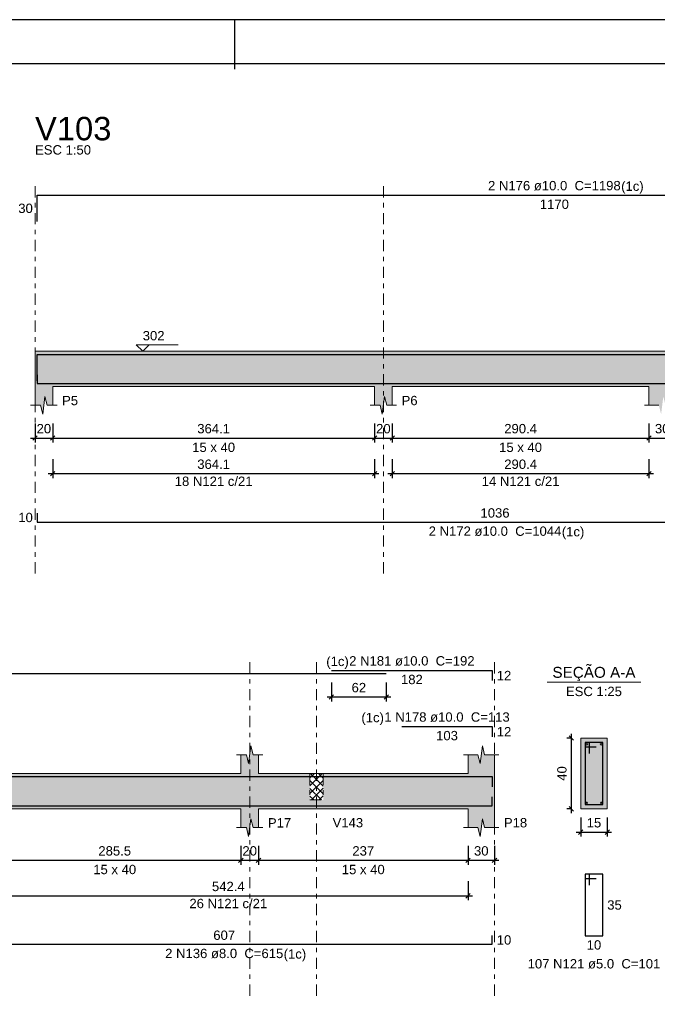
# Model space of a CAD drawing. Header units: millimetres. Extents: x 0 to 119, y 0 to 84.
# Tile 22 of 34: x 40 to 54, y 62 to 84. Entities that reach past the tile are written whole.
import ezdxf

# ---------------------------------------------------------------- set-up
doc = ezdxf.new("R2010")
doc.units = ezdxf.units.MM
doc.header["$MEASUREMENT"] = 0
doc.linetypes.add('DASHDOT', pattern=[2.54, 1.27, -0.635, 0, -0.635])
doc.linetypes.add('NULL', pattern=[0])
doc.layers.get('0').update_dxf_attribs({"lineweight": 18})
for name, color, linetype, lineweight in [('Descrição da armadura', 7, 'Continuous', 0), ('DT-Barras na forma', 2, 'Continuous', 30), ('DT-Barras no corte', 5, 'Continuous', 5), ('DT-Barras rebatidas', 2, 'Continuous', 30), ('DT-Cotas', 9, 'Continuous', 5), ('DT-Forma', 5, 'Continuous', 5), ('DT-Hachura forma vigas', 254, 'Continuous', 5), ('DT-Hachura intersecção vigas', 9, 'Continuous', 5), ('DT-Hachura seção vigas', 254, 'Continuous', 5), ('DT-Pontilhado', 9, 'DASHDOT', 5), ('DT-Textos', 7, 'Continuous', 5), ('DT-Título', 3, 'Continuous', 20), ('Textos armaduras', 7, 'Continuous', 0)]:
    doc.layers.add(name, color=color, linetype=linetype, lineweight=lineweight)
doc.layers.add('SEDUC_MARF', color=1, linetype='Continuous')
doc.layers.add('SEDUC_MARGG', color=7, linetype='Continuous')
doc.styles.add('Arial', font='txt')
doc.dimstyles.new('UM_25.000000', dxfattribs={"dimtxt": 0.18, "dimasz": 0.1, "dimexe": 0.1, "dimexo": 0.2, "dimgap": 0, "dimtad": 1, "dimtih": 1, "dimtoh": 1, "dimdec": 1, "dimlfac": 25, "dimzin": 0, "dimdsep": 46, "dimtxsty": 'Standard', "dimcen": 0.09, "dimdle": 0.1, "dimadec": 1, "dimazin": 2, "dimtfac": 1, "dimtdec": 4, "dimtofl": 0, "dimtmove": 0, "dimatfit": 3, "dimfxl": 1, "dimtolj": 1, "dimarcsym": 0})
doc.dimstyles.new('UM_50.000000', dxfattribs={"dimtxt": 0.18, "dimasz": 0.1, "dimexe": 0.1, "dimexo": 0.2, "dimgap": 0, "dimtad": 1, "dimtih": 1, "dimtoh": 1, "dimdec": 1, "dimlfac": 50, "dimzin": 0, "dimdsep": 46, "dimtxsty": 'Standard', "dimcen": 0.09, "dimdle": 0.1, "dimadec": 1, "dimazin": 2, "dimtfac": 1, "dimtdec": 4, "dimtofl": 0, "dimtmove": 0, "dimatfit": 3, "dimfxl": 1, "dimtolj": 1, "dimarcsym": 0})

# ---------------------------------------------------------------- blocks, each defined once
blk = doc.blocks.new('_Oblique')
at = {"color": 0, "linetype": 'ByBlock', "lineweight": -2}
blk.add_line((-0.5, -0.5), (0.5, 0.5), dxfattribs=at)
blk = doc.blocks.new('*D21')
at = {"layer": 'Defpoints', "color": 0}
for p in [(40.39, 75.161), (40.79, 75.161), (40.79, 74.632)]:
    blk.add_point(p, dxfattribs=at)
at = {"layer": 'DT-Cotas', "color": 0, "lineweight": -2}
for p, q in [((40.39, 74.961), (40.39, 74.532)), ((40.79, 74.961), (40.79, 74.532)), ((40.29, 74.632), (40.89, 74.632))]:
    blk.add_line(p, q, dxfattribs=at)
at = {"layer": 'DT-Cotas', "color": 0, "lineweight": -2, "xscale": 0.1, "yscale": 0.1, "zscale": 0.1, "rotation": 180}
blk.add_blockref('_Oblique', (40.39, 74.632), dxfattribs=at)
at = {"layer": 'DT-Cotas', "color": 0, "lineweight": -2, "xscale": 0.1, "yscale": 0.1, "zscale": 0.1}
blk.add_blockref('_Oblique', (40.79, 74.632), dxfattribs=at)
at = {"layer": 'DT-Cotas', "color": 7, "insert": (40.59, 74.844), "char_height": 0.2118, "attachment_point": 5, "rotation": 0.0057, "style": 'Arial'}
blk.add_mtext('\\A1;20', dxfattribs=at)
blk = doc.blocks.new('*D22')
at = {"layer": 'Defpoints', "color": 0}
for p in [(40.79, 75.161), (48.072, 75.161), (48.072, 74.632)]:
    blk.add_point(p, dxfattribs=at)
at = {"layer": 'DT-Cotas', "color": 0, "lineweight": -2}
for p, q in [((40.79, 74.961), (40.79, 74.532)), ((48.072, 74.961), (48.072, 74.532)), ((40.69, 74.632), (48.172, 74.632))]:
    blk.add_line(p, q, dxfattribs=at)
at = {"layer": 'DT-Cotas', "color": 0, "lineweight": -2, "xscale": 0.1, "yscale": 0.1, "zscale": 0.1, "rotation": 180}
blk.add_blockref('_Oblique', (40.79, 74.632), dxfattribs=at)
at = {"layer": 'DT-Cotas', "color": 0, "lineweight": -2, "xscale": 0.1, "yscale": 0.1, "zscale": 0.1}
blk.add_blockref('_Oblique', (48.072, 74.632), dxfattribs=at)
at = {"layer": 'DT-Cotas', "color": 7, "insert": (44.431, 74.844), "char_height": 0.2118, "attachment_point": 5, "rotation": 0.0057, "style": 'Arial'}
blk.add_mtext('\\A1;364.1', dxfattribs=at)
blk = doc.blocks.new('*D23')
at = {"layer": 'Defpoints', "color": 0}
for p in [(48.072, 75.161), (48.472, 75.161), (48.472, 74.632)]:
    blk.add_point(p, dxfattribs=at)
at = {"layer": 'DT-Cotas', "color": 0, "lineweight": -2}
for p, q in [((48.072, 74.961), (48.072, 74.532)), ((48.472, 74.961), (48.472, 74.532)), ((47.972, 74.632), (48.572, 74.632))]:
    blk.add_line(p, q, dxfattribs=at)
at = {"layer": 'DT-Cotas', "color": 0, "lineweight": -2, "xscale": 0.1, "yscale": 0.1, "zscale": 0.1, "rotation": 180}
blk.add_blockref('_Oblique', (48.072, 74.632), dxfattribs=at)
at = {"layer": 'DT-Cotas', "color": 0, "lineweight": -2, "xscale": 0.1, "yscale": 0.1, "zscale": 0.1}
blk.add_blockref('_Oblique', (48.472, 74.632), dxfattribs=at)
at = {"layer": 'DT-Cotas', "color": 7, "insert": (48.272, 74.844), "char_height": 0.2118, "attachment_point": 5, "rotation": 0.0057, "style": 'Arial'}
blk.add_mtext('\\A1;20', dxfattribs=at)
blk = doc.blocks.new('*D24')
at = {"layer": 'Defpoints', "color": 0}
for p in [(48.472, 75.161), (54.281, 75.161), (54.281, 74.632)]:
    blk.add_point(p, dxfattribs=at)
at = {"layer": 'DT-Cotas', "color": 0, "lineweight": -2}
for p, q in [((48.472, 74.961), (48.472, 74.532)), ((54.281, 74.961), (54.281, 74.532)), ((48.372, 74.632), (54.381, 74.632))]:
    blk.add_line(p, q, dxfattribs=at)
at = {"layer": 'DT-Cotas', "color": 0, "lineweight": -2, "xscale": 0.1, "yscale": 0.1, "zscale": 0.1, "rotation": 180}
blk.add_blockref('_Oblique', (48.472, 74.632), dxfattribs=at)
at = {"layer": 'DT-Cotas', "color": 0, "lineweight": -2, "xscale": 0.1, "yscale": 0.1, "zscale": 0.1}
blk.add_blockref('_Oblique', (54.281, 74.632), dxfattribs=at)
at = {"layer": 'DT-Cotas', "color": 7, "insert": (51.377, 74.844), "char_height": 0.2118, "attachment_point": 5, "rotation": 0.0057, "style": 'Arial'}
blk.add_mtext('\\A1;290.4', dxfattribs=at)
blk = doc.blocks.new('*D25')
at = {"layer": 'Defpoints', "color": 0}
for p in [(54.281, 75.161), (54.881, 75.161), (54.881, 74.632)]:
    blk.add_point(p, dxfattribs=at)
at = {"layer": 'DT-Cotas', "color": 0, "lineweight": -2}
for p, q in [((54.281, 74.961), (54.281, 74.532)), ((54.881, 74.961), (54.881, 74.532)), ((54.181, 74.632), (54.981, 74.632))]:
    blk.add_line(p, q, dxfattribs=at)
at = {"layer": 'DT-Cotas', "color": 0, "lineweight": -2, "xscale": 0.1, "yscale": 0.1, "zscale": 0.1, "rotation": 180}
blk.add_blockref('_Oblique', (54.281, 74.632), dxfattribs=at)
at = {"layer": 'DT-Cotas', "color": 0, "lineweight": -2, "xscale": 0.1, "yscale": 0.1, "zscale": 0.1}
blk.add_blockref('_Oblique', (54.881, 74.632), dxfattribs=at)
at = {"layer": 'DT-Cotas', "color": 7, "insert": (54.581, 74.844), "char_height": 0.2118, "attachment_point": 5, "rotation": 0.0057, "style": 'Arial'}
blk.add_mtext('\\A1;30', dxfattribs=at)
blk = doc.blocks.new('*D36')
at = {"layer": 'Defpoints', "color": 0}
for p in [(40.79, 74.356), (48.072, 74.356), (48.072, 73.827)]:
    blk.add_point(p, dxfattribs=at)
at = {"layer": 'DT-Cotas', "color": 0, "lineweight": -2}
for p, q in [((40.79, 74.156), (40.79, 73.727)), ((48.072, 74.156), (48.072, 73.727)), ((40.69, 73.827), (48.172, 73.827))]:
    blk.add_line(p, q, dxfattribs=at)
at = {"layer": 'DT-Cotas', "color": 0, "lineweight": -2, "xscale": 0.1, "yscale": 0.1, "zscale": 0.1, "rotation": 180}
blk.add_blockref('_Oblique', (40.79, 73.827), dxfattribs=at)
at = {"layer": 'DT-Cotas', "color": 0, "lineweight": -2, "xscale": 0.1, "yscale": 0.1, "zscale": 0.1}
blk.add_blockref('_Oblique', (48.072, 73.827), dxfattribs=at)
at = {"layer": 'DT-Cotas', "color": 7, "insert": (44.431, 74.039), "char_height": 0.2118, "attachment_point": 5, "rotation": 0.0057, "style": 'Arial'}
blk.add_mtext('\\A1;364.1', dxfattribs=at)
blk = doc.blocks.new('*D37')
at = {"layer": 'Defpoints', "color": 0}
for p in [(48.472, 74.356), (54.281, 74.356), (54.281, 73.827)]:
    blk.add_point(p, dxfattribs=at)
at = {"layer": 'DT-Cotas', "color": 0, "lineweight": -2}
for p, q in [((48.472, 74.156), (48.472, 73.727)), ((54.281, 74.156), (54.281, 73.727)), ((48.372, 73.827), (54.381, 73.827))]:
    blk.add_line(p, q, dxfattribs=at)
at = {"layer": 'DT-Cotas', "color": 0, "lineweight": -2, "xscale": 0.1, "yscale": 0.1, "zscale": 0.1, "rotation": 180}
blk.add_blockref('_Oblique', (48.472, 73.827), dxfattribs=at)
at = {"layer": 'DT-Cotas', "color": 0, "lineweight": -2, "xscale": 0.1, "yscale": 0.1, "zscale": 0.1}
blk.add_blockref('_Oblique', (54.281, 73.827), dxfattribs=at)
at = {"layer": 'DT-Cotas', "color": 7, "insert": (51.377, 74.039), "char_height": 0.2118, "attachment_point": 5, "rotation": 0.0057, "style": 'Arial'}
blk.add_mtext('\\A1;290.4', dxfattribs=at)
blk = doc.blocks.new('*D52')
at = {"layer": 'Defpoints', "color": 0}
for p in [(39.338, 65.607), (45.047, 65.607), (45.047, 65.077)]:
    blk.add_point(p, dxfattribs=at)
at = {"layer": 'DT-Cotas', "color": 0, "lineweight": -2}
for p, q in [((39.338, 65.407), (39.338, 64.977)), ((45.047, 65.407), (45.047, 64.977)), ((39.238, 65.077), (45.147, 65.077))]:
    blk.add_line(p, q, dxfattribs=at)
at = {"layer": 'DT-Cotas', "color": 0, "lineweight": -2, "xscale": 0.1, "yscale": 0.1, "zscale": 0.1, "rotation": 180}
blk.add_blockref('_Oblique', (39.338, 65.077), dxfattribs=at)
at = {"layer": 'DT-Cotas', "color": 0, "lineweight": -2, "xscale": 0.1, "yscale": 0.1, "zscale": 0.1}
blk.add_blockref('_Oblique', (45.047, 65.077), dxfattribs=at)
at = {"layer": 'DT-Cotas', "color": 7, "insert": (42.193, 65.289), "char_height": 0.2118, "attachment_point": 5, "rotation": 0.0057, "style": 'Arial'}
blk.add_mtext('\\A1;285.5', dxfattribs=at)
blk = doc.blocks.new('*D53')
at = {"layer": 'Defpoints', "color": 0}
for p in [(45.047, 65.607), (45.447, 65.607), (45.447, 65.077)]:
    blk.add_point(p, dxfattribs=at)
at = {"layer": 'DT-Cotas', "color": 0, "lineweight": -2}
for p, q in [((45.047, 65.407), (45.047, 64.977)), ((45.447, 65.407), (45.447, 64.977)), ((44.947, 65.077), (45.547, 65.077))]:
    blk.add_line(p, q, dxfattribs=at)
at = {"layer": 'DT-Cotas', "color": 0, "lineweight": -2, "xscale": 0.1, "yscale": 0.1, "zscale": 0.1, "rotation": 180}
blk.add_blockref('_Oblique', (45.047, 65.077), dxfattribs=at)
at = {"layer": 'DT-Cotas', "color": 0, "lineweight": -2, "xscale": 0.1, "yscale": 0.1, "zscale": 0.1}
blk.add_blockref('_Oblique', (45.447, 65.077), dxfattribs=at)
at = {"layer": 'DT-Cotas', "color": 7, "insert": (45.247, 65.289), "char_height": 0.2118, "attachment_point": 5, "rotation": 0.0057, "style": 'Arial'}
blk.add_mtext('\\A1;20', dxfattribs=at)
blk = doc.blocks.new('*D54')
at = {"layer": 'Defpoints', "color": 0}
for p in [(45.447, 65.607), (50.187, 65.607), (50.187, 65.077)]:
    blk.add_point(p, dxfattribs=at)
at = {"layer": 'DT-Cotas', "color": 0, "lineweight": -2}
for p, q in [((45.447, 65.407), (45.447, 64.977)), ((50.187, 65.407), (50.187, 64.977)), ((45.347, 65.077), (50.287, 65.077))]:
    blk.add_line(p, q, dxfattribs=at)
at = {"layer": 'DT-Cotas', "color": 0, "lineweight": -2, "xscale": 0.1, "yscale": 0.1, "zscale": 0.1, "rotation": 180}
blk.add_blockref('_Oblique', (45.447, 65.077), dxfattribs=at)
at = {"layer": 'DT-Cotas', "color": 0, "lineweight": -2, "xscale": 0.1, "yscale": 0.1, "zscale": 0.1}
blk.add_blockref('_Oblique', (50.187, 65.077), dxfattribs=at)
at = {"layer": 'DT-Cotas', "color": 7, "insert": (47.817, 65.289), "char_height": 0.2118, "attachment_point": 5, "rotation": 0.0057, "style": 'Arial'}
blk.add_mtext('\\A1;237', dxfattribs=at)
blk = doc.blocks.new('*D55')
at = {"layer": 'Defpoints', "color": 0}
for p in [(50.187, 65.607), (50.787, 65.607), (50.787, 65.077)]:
    blk.add_point(p, dxfattribs=at)
at = {"layer": 'DT-Cotas', "color": 0, "lineweight": -2}
for p, q in [((50.187, 65.407), (50.187, 64.977)), ((50.787, 65.407), (50.787, 64.977)), ((50.087, 65.077), (50.887, 65.077))]:
    blk.add_line(p, q, dxfattribs=at)
at = {"layer": 'DT-Cotas', "color": 0, "lineweight": -2, "xscale": 0.1, "yscale": 0.1, "zscale": 0.1, "rotation": 180}
blk.add_blockref('_Oblique', (50.187, 65.077), dxfattribs=at)
at = {"layer": 'DT-Cotas', "color": 0, "lineweight": -2, "xscale": 0.1, "yscale": 0.1, "zscale": 0.1}
blk.add_blockref('_Oblique', (50.787, 65.077), dxfattribs=at)
at = {"layer": 'DT-Cotas', "color": 7, "insert": (50.487, 65.289), "char_height": 0.2118, "attachment_point": 5, "rotation": 0.0057, "style": 'Arial'}
blk.add_mtext('\\A1;30', dxfattribs=at)
blk = doc.blocks.new('*D57')
at = {"layer": 'Defpoints', "color": 0}
for p in [(47.097, 69.302), (48.337, 69.302), (48.337, 68.773)]:
    blk.add_point(p, dxfattribs=at)
at = {"layer": 'DT-Cotas', "color": 0, "lineweight": -2}
for p, q in [((47.097, 69.102), (47.097, 68.673)), ((48.337, 69.102), (48.337, 68.673)), ((46.997, 68.773), (48.437, 68.773))]:
    blk.add_line(p, q, dxfattribs=at)
at = {"layer": 'DT-Cotas', "color": 0, "lineweight": -2, "xscale": 0.1, "yscale": 0.1, "zscale": 0.1, "rotation": 180}
blk.add_blockref('_Oblique', (47.097, 68.773), dxfattribs=at)
at = {"layer": 'DT-Cotas', "color": 0, "lineweight": -2, "xscale": 0.1, "yscale": 0.1, "zscale": 0.1}
blk.add_blockref('_Oblique', (48.337, 68.773), dxfattribs=at)
at = {"layer": 'DT-Cotas', "color": 7, "insert": (47.717, 68.984), "char_height": 0.2118, "attachment_point": 5, "rotation": 0.0057, "style": 'Arial'}
blk.add_mtext('\\A1;62', dxfattribs=at)
blk = doc.blocks.new('*D58')
at = {"layer": 'Defpoints', "color": 0}
for p in [(52.525, 67.842), (52.737, 67.842), (52.737, 66.242)]:
    blk.add_point(p, dxfattribs=at)
at = {"layer": 'DT-Cotas', "color": 0, "lineweight": -2}
for p, q in [((52.537, 67.842), (52.425, 67.842)), ((52.525, 66.142), (52.525, 67.942)), ((52.537, 66.242), (52.425, 66.242))]:
    blk.add_line(p, q, dxfattribs=at)
at = {"layer": 'DT-Cotas', "color": 0, "lineweight": -2, "xscale": 0.1, "yscale": 0.1, "zscale": 0.1}
for p, rotation in [((52.525, 67.842), 90), ((52.525, 66.242), 270)]:
    blk.add_blockref('_Oblique', p, dxfattribs=dict(at, rotation=rotation))
at = {"layer": 'DT-Cotas', "color": 7, "insert": (52.313, 67.042), "char_height": 0.2118, "attachment_point": 5, "rotation": 90, "style": 'Arial'}
blk.add_mtext('\\A1;40', dxfattribs=at)
blk = doc.blocks.new('*D59')
at = {"layer": 'Defpoints', "color": 0}
for p in [(52.737, 66.242), (53.337, 66.242), (53.337, 65.713)]:
    blk.add_point(p, dxfattribs=at)
at = {"layer": 'DT-Cotas', "color": 0, "lineweight": -2}
for p, q in [((52.737, 66.042), (52.737, 65.613)), ((53.337, 66.042), (53.337, 65.613)), ((52.637, 65.713), (53.437, 65.713))]:
    blk.add_line(p, q, dxfattribs=at)
at = {"layer": 'DT-Cotas', "color": 0, "lineweight": -2, "xscale": 0.1, "yscale": 0.1, "zscale": 0.1, "rotation": 180}
blk.add_blockref('_Oblique', (52.737, 65.713), dxfattribs=at)
at = {"layer": 'DT-Cotas', "color": 0, "lineweight": -2, "xscale": 0.1, "yscale": 0.1, "zscale": 0.1}
blk.add_blockref('_Oblique', (53.337, 65.713), dxfattribs=at)
at = {"layer": 'DT-Cotas', "color": 7, "insert": (53.037, 65.925), "char_height": 0.2118, "attachment_point": 5, "rotation": 0.0057, "style": 'Arial'}
blk.add_mtext('\\A1;15', dxfattribs=at)
blk = doc.blocks.new('*D65')
at = {"layer": 'Defpoints', "color": 0}
for p in [(39.338, 64.802), (50.187, 64.802), (50.187, 64.273)]:
    blk.add_point(p, dxfattribs=at)
at = {"layer": 'DT-Cotas', "color": 0, "lineweight": -2}
for p, q in [((39.338, 64.602), (39.338, 64.173)), ((50.187, 64.602), (50.187, 64.173)), ((39.238, 64.273), (50.287, 64.273))]:
    blk.add_line(p, q, dxfattribs=at)
at = {"layer": 'DT-Cotas', "color": 0, "lineweight": -2, "xscale": 0.1, "yscale": 0.1, "zscale": 0.1, "rotation": 180}
blk.add_blockref('_Oblique', (39.338, 64.273), dxfattribs=at)
at = {"layer": 'DT-Cotas', "color": 0, "lineweight": -2, "xscale": 0.1, "yscale": 0.1, "zscale": 0.1}
blk.add_blockref('_Oblique', (50.187, 64.273), dxfattribs=at)
at = {"layer": 'DT-Cotas', "color": 7, "insert": (44.763, 64.484), "char_height": 0.2118, "attachment_point": 5, "rotation": 0.0057, "style": 'Arial'}
blk.add_mtext('\\A1;542.4', dxfattribs=at)

msp = doc.modelspace()

# ---------------------------------------------------------------- hatches: boundary and pattern name
at = {"layer": 'DT-Hachura forma vigas', "linetype": 'Continuous'}
for points in [[(75.9506, 75.373), (75.9506, 75.7966), (75.9506, 76.5966), (75.9506, 77.0202), (75.7256, 77.0202), (75.6756, 77.2202), (75.6256, 76.8202), (75.5756, 77.0202), (75.3506, 77.0202), (75.3506, 76.5966), (66.03, 76.5966), (66.03, 77.0202), (65.905, 77.0202), (65.855, 77.2202), (65.805, 76.8202), (65.755, 77.0202), (65.63, 77.0202), (65.63, 76.5966), (60.69, 76.5966), (60.69, 77.0202), (60.565, 77.0202), (60.515, 77.2202), (60.465, 76.8202), (60.415, 77.0202), (60.29, 77.0202), (60.29, 76.5966), (54.881, 76.5966), (54.281, 76.5966), (48.4722, 76.5966), (48.0722, 76.5966), (40.59, 76.5966), (40.39, 76.5966), (40.39, 75.7966), (40.39, 75.373), (40.515, 75.373), (40.565, 75.173), (40.615, 75.573), (40.665, 75.373), (40.79, 75.373), (40.79, 75.7966), (48.0722, 75.7966), (48.0722, 75.373), (48.1972, 75.373), (48.2472, 75.173), (48.2972, 75.573), (48.3472, 75.373), (48.4722, 75.373), (48.4722, 75.7966), (54.281, 75.7966), (54.281, 75.373), (54.506, 75.373), (54.556, 75.173), (54.606, 75.573), (54.656, 75.373), (54.881, 75.373), (54.881, 75.7966), (60.29, 75.7966), (60.29, 75.373), (60.415, 75.373), (60.465, 75.173), (60.515, 75.573), (60.565, 75.373), (60.69, 75.373), (60.69, 75.7966), (65.63, 75.7966), (65.63, 75.373), (65.755, 75.373), (65.805, 75.173), (65.855, 75.573), (65.905, 75.373), (66.03, 75.373), (66.03, 75.7966), (75.3506, 75.7966), (75.3506, 75.373), (75.5756, 75.373), (75.6256, 75.173), (75.6756, 75.573), (75.7256, 75.373), (75.9506, 75.373)], [(46.9107, 66.4423), (46.6107, 66.4423), (46.6107, 67.0423), (45.4473, 67.0423), (45.4473, 67.4659), (45.3223, 67.4659), (45.2723, 67.6659), (45.2223, 67.2659), (45.1723, 67.4659), (45.0473, 67.4659), (45.0473, 67.0423), (39.3383, 67.0423), (39.3383, 67.4659), (39.2133, 67.4659), (39.1633, 67.6659), (39.1133, 67.2659), (39.0633, 67.4659), (38.9383, 67.4659), (38.9383, 67.0423), (33.2295, 67.0423), (33.2295, 67.4659), (33.1045, 67.4659), (33.0545, 67.6659), (33.0045, 67.2659), (32.9545, 67.4659), (32.8295, 67.4659), (32.8295, 67.0423), (25.5473, 67.0423), (25.5473, 67.4659), (25.4223, 67.4659), (25.3723, 67.6659), (25.3223, 67.2659), (25.2723, 67.4659), (25.1473, 67.4659), (25.1473, 67.0423), (18.4897, 67.0423), (18.4897, 67.4659), (18.3647, 67.4659), (18.3147, 67.6659), (18.2647, 67.2659), (18.2147, 67.4659), (18.0897, 67.4659), (18.0897, 67.0423), (11.4607, 67.0423), (11.4607, 67.4659), (11.3357, 67.4659), (11.2857, 67.6659), (11.2357, 67.2659), (11.1857, 67.4659), (11.0607, 67.4659), (11.0607, 67.0423), (4.2507, 67.0423), (4.2507, 67.4659), (4.1257, 67.4659), (4.0757, 67.6659), (4.0257, 67.2659), (3.9757, 67.4659), (3.8507, 67.4659), (3.8507, 67.0423), (3.8507, 66.2423), (3.8507, 65.8187), (3.9757, 65.8187), (4.0257, 65.6187), (4.0757, 66.0187), (4.1257, 65.8187), (4.2507, 65.8187), (4.2507, 66.2423), (11.0607, 66.2423), (11.0607, 65.8187), (11.1857, 65.8187), (11.2357, 65.6187), (11.2857, 66.0187), (11.3357, 65.8187), (11.4607, 65.8187), (11.4607, 66.2423), (18.0897, 66.2423), (18.0897, 65.8187), (18.2147, 65.8187), (18.2647, 65.6187), (18.3147, 66.0187), (18.3647, 65.8187), (18.4897, 65.8187), (18.4897, 66.2423), (25.1473, 66.2423), (25.1473, 65.8187), (25.2723, 65.8187), (25.3223, 65.6187), (25.3723, 66.0187), (25.4223, 65.8187), (25.5473, 65.8187), (25.5473, 66.2423), (32.8295, 66.2423), (32.8295, 65.8187), (32.9545, 65.8187), (33.0045, 65.6187), (33.0545, 66.0187), (33.1045, 65.8187), (33.2295, 65.8187), (33.2295, 66.2423), (38.9383, 66.2423), (38.9383, 65.8187), (39.0633, 65.8187), (39.1133, 65.6187), (39.1633, 66.0187), (39.2133, 65.8187), (39.3383, 65.8187), (39.3383, 66.2423), (45.0473, 66.2423), (45.0473, 65.8187), (45.1723, 65.8187), (45.2223, 65.6187), (45.2723, 66.0187), (45.3223, 65.8187), (45.4473, 65.8187), (45.4473, 66.2423), (46.6107, 66.2423), (46.9107, 66.2423), (50.1869, 66.2423), (50.1869, 65.8187), (50.4119, 65.8187), (50.4619, 65.6187), (50.5119, 66.0187), (50.5619, 65.8187), (50.7869, 65.8187), (50.7869, 66.2423), (50.7869, 67.0423), (50.7869, 67.4659), (50.5619, 67.4659), (50.5119, 67.6659), (50.4619, 67.2659), (50.4119, 67.4659), (50.1869, 67.4659), (50.1869, 67.0423), (46.9107, 67.0423), (46.9107, 66.4423)]]:
    msp.add_hatch(color=254, dxfattribs=at).paths.add_polyline_path(points)
at = {"layer": 'DT-Hachura intersecção vigas', "linetype": 'Continuous'}
h = msp.add_hatch(dxfattribs=at)
h.set_pattern_fill('ANSI37', color=9, style=0)
h.paths.add_polyline_path([(46.6107, 66.4423), (46.9107, 66.4423), (46.9107, 67.0423), (46.6107, 67.0423), (46.6107, 66.4423)])
at = {"layer": 'DT-Hachura seção vigas', "linetype": 'Continuous'}
msp.add_hatch(color=254, dxfattribs=at).paths.add_polyline_path([(52.737, 66.2423), (52.737, 66.2423), (53.337, 66.2423), (53.337, 67.8423), (52.737, 67.8423), (52.737, 66.2423)])

# ---------------------------------------------------------------- linework, layer by layer
at = {"layer": 'DT-Barras na forma'}
for p, q in [((52.937, 67.7423), (52.837, 67.7423)), ((52.837, 67.7423), (52.837, 66.3423)), ((53.237, 67.7423), (52.837, 67.7423)), ((52.837, 67.7423), (52.837, 67.6423)), ((52.937, 67.4923), (52.937, 67.7423)), ((53.237, 66.3423), (53.237, 67.7423)), ((52.837, 67.6423), (53.087, 67.6423)), ((52.837, 66.3423), (53.237, 66.3423))]:
    msp.add_line(p, q, dxfattribs=at)
for points in [[(40.44, 75.9294), (40.44, 76.5266), (63.8428, 76.5266)], [(40.44, 76.0666), (40.44, 75.8666), (61.1571, 75.8666)], [(26.4307, 66.9723), (48.3369, 66.9723)], [(47.0969, 66.9723), (50.7369, 66.9723), (50.7369, 66.7423)], [(48.6869, 66.9723), (50.7369, 66.9723), (50.7369, 66.7423)], [(38.6046, 66.3103), (50.7369, 66.3103), (50.7369, 66.5103)]]:
    msp.add_lwpolyline(points, dxfattribs=at)
at = {"layer": 'DT-Barras no corte'}
for centre, radius in [((52.877, 67.7023), 0.02), ((53.197, 67.7023), 0.02), ((52.873, 66.3783), 0.016), ((53.201, 66.3783), 0.016)]:
    msp.add_circle(centre, radius, dxfattribs=at)
at = {"layer": 'DT-Barras rebatidas'}
for points in [[(40.44, 79.53), (40.44, 80.1272), (63.8428, 80.1272)], [(40.44, 72.932), (40.44, 72.732), (61.1571, 72.732)], [(26.4307, 69.3021), (48.3369, 69.3021)], [(47.0969, 69.3727), (50.7369, 69.3727), (50.7369, 69.1427)], [(48.6869, 68.1019), (50.7369, 68.1019), (50.7369, 67.8719)], [(52.937, 64.5156), (52.937, 64.7656), (52.837, 64.7656), (52.837, 63.3656), (53.237, 63.3656), (53.237, 64.7656), (52.837, 64.7656), (52.837, 64.6656), (53.087, 64.6656)], [(38.6046, 63.1756), (50.7369, 63.1756), (50.7369, 63.3756)]]:
    msp.add_lwpolyline(points, dxfattribs=at)
at = {"layer": 'DT-Forma', "linetype": 'Continuous'}
for p, q in [((40.39, 75.7966), (40.39, 76.5966)), ((50.7869, 67.0423), (50.7869, 66.2423))]:
    msp.add_line(p, q, dxfattribs=at)
at = {"layer": 'DT-Forma'}
for p, q in [((40.39, 76.5966), (40.59, 76.5966)), ((40.59, 76.5966), (48.0722, 76.5966)), ((48.0722, 76.5966), (48.4722, 76.5966)), ((48.4722, 76.5966), (54.281, 76.5966)), ((54.281, 76.5966), (54.881, 76.5966)), ((40.39, 75.7966), (40.39, 75.373)), ((40.79, 75.373), (40.79, 75.7966)), ((40.79, 75.7966), (48.0722, 75.7966)), ((48.0722, 75.7966), (48.0722, 75.373)), ((48.4722, 75.373), (48.4722, 75.7966)), ((48.4722, 75.7966), (54.281, 75.7966)), ((54.281, 75.7966), (54.281, 75.373)), ((40.565, 75.173), (40.615, 75.573)), ((40.615, 75.573), (40.665, 75.373)), ((48.2472, 75.173), (48.2972, 75.573)), ((48.2972, 75.573), (48.3472, 75.373)), ((40.29, 75.373), (40.515, 75.373)), ((40.515, 75.373), (40.565, 75.173)), ((40.665, 75.373), (40.89, 75.373)), ((47.9722, 75.373), (48.1972, 75.373)), ((48.1972, 75.373), (48.2472, 75.173)), ((48.3472, 75.373), (48.5722, 75.373)), ((54.181, 75.373), (54.506, 75.373)), ((53.337, 67.8423), (52.737, 67.8423)), ((52.737, 67.8423), (52.737, 66.2423)), ((53.337, 66.2423), (53.337, 67.8423)), ((45.2223, 67.2659), (45.2723, 67.6659)), ((45.2723, 67.6659), (45.3223, 67.4659)), ((50.4619, 67.2659), (50.5119, 67.6659)), ((50.5119, 67.6659), (50.5619, 67.4659)), ((44.9473, 67.4659), (45.1723, 67.4659)), ((45.0473, 67.0423), (45.0473, 67.4659)), ((45.1723, 67.4659), (45.2223, 67.2659)), ((45.3223, 67.4659), (45.5473, 67.4659)), ((45.4473, 67.4659), (45.4473, 67.0423)), ((50.0869, 67.4659), (50.4119, 67.4659)), ((50.1869, 67.0423), (50.1869, 67.4659)), ((50.4119, 67.4659), (50.4619, 67.2659)), ((50.5619, 67.4659), (50.8869, 67.4659)), ((50.7869, 67.4659), (50.7869, 67.0423)), ((39.3383, 67.0423), (45.0473, 67.0423)), ((45.4473, 67.0423), (46.6107, 67.0423)), ((46.6107, 67.0423), (46.9107, 67.0423)), ((46.9107, 67.0423), (50.1869, 67.0423)), ((39.3383, 66.2423), (45.0473, 66.2423)), ((45.0473, 66.2423), (45.0473, 65.8187)), ((45.4473, 65.8187), (45.4473, 66.2423)), ((45.4473, 66.2423), (46.6107, 66.2423)), ((46.6107, 66.2423), (46.9107, 66.2423)), ((46.9107, 66.2423), (50.1869, 66.2423)), ((50.1869, 66.2423), (50.1869, 65.8187)), ((50.7869, 65.8187), (50.7869, 66.2423)), ((52.737, 66.2423), (53.337, 66.2423)), ((45.2223, 65.6187), (45.2723, 66.0187)), ((45.2723, 66.0187), (45.3223, 65.8187)), ((50.4619, 65.6187), (50.5119, 66.0187)), ((50.5119, 66.0187), (50.5619, 65.8187)), ((44.9473, 65.8187), (45.1723, 65.8187)), ((45.1723, 65.8187), (45.2223, 65.6187)), ((45.3223, 65.8187), (45.5473, 65.8187)), ((50.0869, 65.8187), (50.4119, 65.8187)), ((50.4119, 65.8187), (50.4619, 65.6187)), ((50.5619, 65.8187), (50.8869, 65.8187))]:
    msp.add_line(p, q, dxfattribs=at)
at = {"layer": 'DT-Pontilhado', "ltscale": 0.2}
for p, q in [((40.39, 71.5671), (40.39, 80.4096)), ((48.2722, 71.5671), (48.2722, 80.4096)), ((45.2473, 62.0107), (45.2473, 69.5845)), ((46.7607, 62.0107), (46.7607, 69.5845)), ((50.7869, 62.0107), (50.7869, 69.5845)), ((46.6107, 67.0423), (46.6107, 66.4423)), ((46.9107, 67.0423), (46.9107, 66.4423)), ((46.6107, 66.4423), (46.9107, 66.4423))]:
    msp.add_line(p, q, dxfattribs=at)
at = {"layer": 'DT-Textos'}
msp.add_line((51.978, 69.1072), (54.096, 69.1072), dxfattribs=at)
msp.add_lwpolyline([(42.9746, 76.7449), (42.8264, 76.5966), (42.6781, 76.7449), (43.6312, 76.7449)], dxfattribs=at)
at = {"layer": 'SEDUC_MARF'}
msp.add_line((44.9015, 84.1), (44.9015, 82.9804), dxfattribs=at)
msp.add_lwpolyline([(118.9, 84.1), (0, 84.1), (0, 0), (118.9, 0)], close=True, dxfattribs=at)
at = {"layer": 'SEDUC_MARGG'}
msp.add_lwpolyline([(2.5, 1), (117.9, 1), (117.9, 83.1), (2.5, 83.1), (2.5, 1)], dxfattribs=at)

# ---------------------------------------------------------------- texts
at = {"layer": 'Descrição da armadura', "linetype": 'NULL', "char_height": 0.2118, "attachment_point": 8, "line_spacing_factor": 0.9, "style": 'Arial'}
for s, insert, width in [('2 N176 ø10.0  C=1198', (52.1411, 80.2331), 5.884678), ('18 N121 c/21', (44.4311, 73.5452), 3.450264), ('14 N121 c/21', (51.3766, 73.5452), 3.450264), ('2 N172 ø10.0  C=1044', (50.7981, 72.4141), 5.884678), ('2 N181 ø10.0  C=192', (48.9169, 69.479), 5.562109), ('1 N178 ø10.0  C=113', (49.7119, 68.208), 5.562109), ('26 N121 c/21', (44.7626, 63.9908), 3.450264), ('2 N136 ø8.0  C=615', (44.6709, 62.858), 5.239541), ('107 N121 ø5.0  C=101', (53.0369, 62.624), 5.884678)]:
    msp.add_mtext(s, dxfattribs=dict(at, insert=insert, width=width))
at = {"layer": 'DT-Textos', "linetype": 'NULL', "line_spacing_factor": 0.798, "style": 'Arial'}
for s, insert, char_height, width, attachment_point in [('ESC 1:50', (40.3901, 81.0451), 0.2118, 2.482559, 7), ('(1c)', (53.6521, 80.1632), 0.2118, 0.998857, 7), ('302', (42.8261, 76.8401), 0.2118, 0.967705, 7), ('P5', (41.0021, 75.3731), 0.2118, 0.709424, 7), ('P6', (48.6841, 75.3731), 0.2118, 0.709424, 7), ('15 x 40', (44.4311, 74.3141), 0.2118, 1.902559, 8), ('15 x 40', (51.3761, 74.3141), 0.2118, 1.902559, 8), ('(1c)', (52.3091, 72.3442), 0.2118, 0.998857, 7), ('(1c)', (47.4889, 69.4091), 0.2118, 0.998857, 9), ('SEÇÃO A-A', (53.0369, 69.1311), 0.2471, 3.812061, 8), ('ESC 1:25', (53.0369, 68.79), 0.2118, 2.482559, 8), ('(1c)', (48.2839, 68.1381), 0.2118, 0.998857, 9), ('P17', (45.6589, 65.819), 0.2118, 1.031992, 7), ('V143', (47.1229, 65.819), 0.2118, 1.354561, 7), ('P18', (50.9989, 65.819), 0.2118, 1.031992, 7), ('15 x 40', (42.1929, 64.76), 0.2118, 1.902559, 8), ('15 x 40', (47.8169, 64.76), 0.2118, 1.902559, 8), ('(1c)', (46.0159, 62.7881), 0.2118, 0.998857, 7)]:
    msp.add_mtext(s, dxfattribs=dict(at, insert=insert, char_height=char_height, width=width, attachment_point=attachment_point))
at = {"layer": 'DT-Título', "linetype": 'NULL', "insert": (40.3901, 81.3629), "char_height": 0.5295, "width": 3.456465, "attachment_point": 7, "line_spacing_factor": 0.798, "style": 'Arial'}
msp.add_mtext('V103', dxfattribs=at)
at = {"layer": 'Textos armaduras', "linetype": 'NULL', "char_height": 0.2118, "line_spacing_factor": 0.9, "style": 'Arial'}
for s, insert, width, attachment_point in [('30', (40.34, 79.7227), 1.045137, 9), ('1170', (52.1414, 80.0299), 1.690273, 2), ('1036', (50.7985, 72.8293), 1.690273, 8), ('10', (40.34, 72.7261), 1.045137, 9), ('12', (50.8369, 69.3636), 1.045137, 1), ('182', (48.9169, 69.2754), 1.367705, 2), ('103', (49.7119, 68.0046), 1.367705, 2), ('12', (50.8369, 68.0928), 1.045137, 1), ('35', (53.337, 64.1715), 1.045137, 1), ('607', (44.6707, 63.2729), 1.367705, 8), ('10', (50.8369, 63.3815), 1.045137, 1), ('10', (53.037, 63.2683), 1.045137, 2)]:
    msp.add_mtext(s, dxfattribs=dict(at, insert=insert, width=width, attachment_point=attachment_point))

# ---------------------------------------------------------------- dimensions: what is measured, and where the dimension line sits
at = {"layer": 'DT-Cotas'}
for base, p1, p2, dimstyle, override, picture, middle, turn in [((40.79, 74.6317), (40.39, 75.1612), (40.79, 75.1612), 'UM_50.000000', {"dimtxt": 0.2118, "dimasz": 0.1, "dimexe": 0.1, "dimexo": 0.2, "dimtad": 1, "dimtih": 0, "dimtoh": 0, "dimdec": 1, "dimlfac": 50, "dimzin": 8, "dimtxsty": 'Arial', "dimblk": 'Oblique', "dimblk1": 'Oblique', "dimblk2": 'Oblique', "dimsah": 1, "dimdle": 0.1, "dimse1": 0, "dimse2": 0, "dimclrt": 7, "dimadec": 1, "dimazin": 3, "dimtmove": 2, "dimldrblk": 'Oblique'}, '*D21', (40.59, 74.8435), 0.00573), ((48.0722, 74.6317), (40.79, 75.1612), (48.0722, 75.1612), 'UM_50.000000', {"dimtxt": 0.2118, "dimasz": 0.1, "dimexe": 0.1, "dimexo": 0.2, "dimtad": 1, "dimtih": 0, "dimtoh": 0, "dimdec": 1, "dimlfac": 50, "dimzin": 8, "dimtxsty": 'Arial', "dimblk": 'Oblique', "dimblk1": 'Oblique', "dimblk2": 'Oblique', "dimsah": 1, "dimdle": 0.1, "dimse1": 0, "dimse2": 0, "dimclrt": 7, "dimadec": 1, "dimazin": 3, "dimtmove": 2, "dimldrblk": 'Oblique'}, '*D22', (44.4311, 74.8435), 0.00573), ((48.4722, 74.6317), (48.0722, 75.1612), (48.4722, 75.1612), 'UM_50.000000', {"dimtxt": 0.2118, "dimasz": 0.1, "dimexe": 0.1, "dimexo": 0.2, "dimtad": 1, "dimtih": 0, "dimtoh": 0, "dimdec": 1, "dimlfac": 50, "dimzin": 8, "dimtxsty": 'Arial', "dimblk": 'Oblique', "dimblk1": 'Oblique', "dimblk2": 'Oblique', "dimsah": 1, "dimdle": 0.1, "dimse1": 0, "dimse2": 0, "dimclrt": 7, "dimadec": 1, "dimazin": 3, "dimtmove": 2, "dimldrblk": 'Oblique'}, '*D23', (48.2722, 74.8435), 0.00573), ((54.281, 74.6317), (48.4722, 75.1612), (54.281, 75.1612), 'UM_50.000000', {"dimtxt": 0.2118, "dimasz": 0.1, "dimexe": 0.1, "dimexo": 0.2, "dimtad": 1, "dimtih": 0, "dimtoh": 0, "dimdec": 1, "dimlfac": 50, "dimzin": 8, "dimtxsty": 'Arial', "dimblk": 'Oblique', "dimblk1": 'Oblique', "dimblk2": 'Oblique', "dimsah": 1, "dimdle": 0.1, "dimse1": 0, "dimse2": 0, "dimclrt": 7, "dimadec": 1, "dimazin": 3, "dimtmove": 2, "dimldrblk": 'Oblique'}, '*D24', (51.3766, 74.8435), 0.00573), ((54.881, 74.6317), (54.281, 75.1612), (54.881, 75.1612), 'UM_50.000000', {"dimtxt": 0.2118, "dimasz": 0.1, "dimexe": 0.1, "dimexo": 0.2, "dimtad": 1, "dimtih": 0, "dimtoh": 0, "dimdec": 1, "dimlfac": 50, "dimzin": 8, "dimtxsty": 'Arial', "dimblk": 'Oblique', "dimblk1": 'Oblique', "dimblk2": 'Oblique', "dimsah": 1, "dimdle": 0.1, "dimse1": 0, "dimse2": 0, "dimclrt": 7, "dimadec": 1, "dimazin": 3, "dimtmove": 2, "dimldrblk": 'Oblique'}, '*D25', (54.581, 74.8435), 0.00573), ((48.0722, 73.8269), (40.79, 74.3564), (48.0722, 74.3564), 'UM_50.000000', {"dimtxt": 0.2118, "dimasz": 0.1, "dimexe": 0.1, "dimexo": 0.2, "dimtad": 1, "dimtih": 0, "dimtoh": 0, "dimdec": 1, "dimlfac": 50, "dimzin": 8, "dimtxsty": 'Arial', "dimblk": 'Oblique', "dimblk1": 'Oblique', "dimblk2": 'Oblique', "dimsah": 1, "dimdle": 0.1, "dimse1": 0, "dimse2": 0, "dimclrt": 7, "dimadec": 1, "dimazin": 3, "dimtmove": 2, "dimldrblk": 'Oblique'}, '*D36', (44.4311, 74.0387), 0.00573), ((54.281, 73.8269), (48.4722, 74.3564), (54.281, 74.3564), 'UM_50.000000', {"dimtxt": 0.2118, "dimasz": 0.1, "dimexe": 0.1, "dimexo": 0.2, "dimtad": 1, "dimtih": 0, "dimtoh": 0, "dimdec": 1, "dimlfac": 50, "dimzin": 8, "dimtxsty": 'Arial', "dimblk": 'Oblique', "dimblk1": 'Oblique', "dimblk2": 'Oblique', "dimsah": 1, "dimdle": 0.1, "dimse1": 0, "dimse2": 0, "dimclrt": 7, "dimadec": 1, "dimazin": 3, "dimtmove": 2, "dimldrblk": 'Oblique'}, '*D37', (51.3766, 74.0387), 0.00573), ((48.3369, 68.7726), (47.0969, 69.3021), (48.3369, 69.3021), 'UM_50.000000', {"dimtxt": 0.2118, "dimasz": 0.1, "dimexe": 0.1, "dimexo": 0.2, "dimtad": 1, "dimtih": 0, "dimtoh": 0, "dimdec": 1, "dimlfac": 50, "dimzin": 8, "dimtxsty": 'Arial', "dimblk": 'Oblique', "dimblk1": 'Oblique', "dimblk2": 'Oblique', "dimsah": 1, "dimdle": 0.1, "dimse1": 0, "dimse2": 0, "dimclrt": 7, "dimadec": 1, "dimazin": 3, "dimtmove": 2, "dimldrblk": 'Oblique'}, '*D57', (47.7169, 68.9844), 0.00573), ((53.337, 65.7128), (52.737, 66.2423), (53.337, 66.2423), 'UM_25.000000', {"dimtxt": 0.2118, "dimasz": 0.1, "dimexe": 0.1, "dimexo": 0.2, "dimtad": 1, "dimtih": 0, "dimtoh": 0, "dimdec": 1, "dimlfac": 25, "dimzin": 8, "dimtxsty": 'Arial', "dimblk": 'Oblique', "dimblk1": 'Oblique', "dimblk2": 'Oblique', "dimsah": 1, "dimdle": 0.1, "dimse1": 0, "dimse2": 0, "dimclrt": 7, "dimadec": 1, "dimazin": 3, "dimtmove": 2, "dimldrblk": 'Oblique'}, '*D59', (53.037, 65.9246), 0.00573), ((45.0473074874, 65.0773717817), (39.3383074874, 65.6068717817), (45.0473074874, 65.6068717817), 'UM_50.000000', {"dimtxt": 0.2118, "dimasz": 0.1, "dimexe": 0.1, "dimexo": 0.2, "dimtad": 1, "dimtih": 0, "dimtoh": 0, "dimdec": 1, "dimlfac": 50, "dimzin": 8, "dimtxsty": 'Arial', "dimblk": 'Oblique', "dimblk1": 'Oblique', "dimblk2": 'Oblique', "dimsah": 1, "dimdle": 0.1, "dimse1": 0, "dimse2": 0, "dimclrt": 7, "dimadec": 1, "dimazin": 3, "dimtmove": 2, "dimldrblk": 'Oblique'}, '*D52', (42.1928074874, 65.2891717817), 0.005729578), ((45.4473, 65.0774), (45.0473, 65.6069), (45.4473, 65.6069), 'UM_50.000000', {"dimtxt": 0.2118, "dimasz": 0.1, "dimexe": 0.1, "dimexo": 0.2, "dimtad": 1, "dimtih": 0, "dimtoh": 0, "dimdec": 1, "dimlfac": 50, "dimzin": 8, "dimtxsty": 'Arial', "dimblk": 'Oblique', "dimblk1": 'Oblique', "dimblk2": 'Oblique', "dimsah": 1, "dimdle": 0.1, "dimse1": 0, "dimse2": 0, "dimclrt": 7, "dimadec": 1, "dimazin": 3, "dimtmove": 2, "dimldrblk": 'Oblique'}, '*D53', (45.2473, 65.2892), 0.00573), ((50.1869, 65.0774), (45.4473, 65.6069), (50.1869, 65.6069), 'UM_50.000000', {"dimtxt": 0.2118, "dimasz": 0.1, "dimexe": 0.1, "dimexo": 0.2, "dimtad": 1, "dimtih": 0, "dimtoh": 0, "dimdec": 1, "dimlfac": 50, "dimzin": 8, "dimtxsty": 'Arial', "dimblk": 'Oblique', "dimblk1": 'Oblique', "dimblk2": 'Oblique', "dimsah": 1, "dimdle": 0.1, "dimse1": 0, "dimse2": 0, "dimclrt": 7, "dimadec": 1, "dimazin": 3, "dimtmove": 2, "dimldrblk": 'Oblique'}, '*D54', (47.8171, 65.2892), 0.00573), ((50.7869, 65.0774), (50.1869, 65.6069), (50.7869, 65.6069), 'UM_50.000000', {"dimtxt": 0.2118, "dimasz": 0.1, "dimexe": 0.1, "dimexo": 0.2, "dimtad": 1, "dimtih": 0, "dimtoh": 0, "dimdec": 1, "dimlfac": 50, "dimzin": 8, "dimtxsty": 'Arial', "dimblk": 'Oblique', "dimblk1": 'Oblique', "dimblk2": 'Oblique', "dimsah": 1, "dimdle": 0.1, "dimse1": 0, "dimse2": 0, "dimclrt": 7, "dimadec": 1, "dimazin": 3, "dimtmove": 2, "dimldrblk": 'Oblique'}, '*D55', (50.4869, 65.2892), 0.00573), ((50.1869, 64.2725), (39.3383, 64.802), (50.1869, 64.802), 'UM_50.000000', {"dimtxt": 0.2118, "dimasz": 0.1, "dimexe": 0.1, "dimexo": 0.2, "dimtad": 1, "dimtih": 0, "dimtoh": 0, "dimdec": 1, "dimlfac": 50, "dimzin": 8, "dimtxsty": 'Arial', "dimblk": 'Oblique', "dimblk1": 'Oblique', "dimblk2": 'Oblique', "dimsah": 1, "dimdle": 0.1, "dimse1": 0, "dimse2": 0, "dimclrt": 7, "dimadec": 1, "dimazin": 3, "dimtmove": 2, "dimldrblk": 'Oblique'}, '*D65', (44.7626, 64.4843), 0.00573)]:
    dim = msp.add_linear_dim(base=base, p1=p1, p2=p2, dimstyle=dimstyle, override=override, dxfattribs=at)
    dim.commit()
    dim.dimension.update_dxf_attribs({"geometry": picture, "text_midpoint": middle, "dimtype": 160, "text_rotation": turn})
dim = msp.add_linear_dim(base=(52.5252, 67.8423), p1=(52.737, 66.2423), p2=(52.737, 67.8423), angle=90, dimstyle='UM_25.000000', override={"dimtxt": 0.2118, "dimasz": 0.1, "dimexe": 0.1, "dimexo": 0.2, "dimtad": 1, "dimtih": 0, "dimtoh": 0, "dimdec": 1, "dimlfac": 25, "dimzin": 8, "dimtxsty": 'Arial', "dimblk": 'Oblique', "dimblk1": 'Oblique', "dimblk2": 'Oblique', "dimsah": 1, "dimdle": 0.1, "dimse1": 0, "dimse2": 0, "dimclrt": 7, "dimadec": 1, "dimazin": 3, "dimtmove": 2, "dimldrblk": 'Oblique'}, dxfattribs=at)
dim.commit()
dim.dimension.update_dxf_attribs({"geometry": '*D58', "text_midpoint": (52.3134, 67.0423), "dimtype": 160, "text_rotation": 90})

doc.saveas('drawing.dxf')
